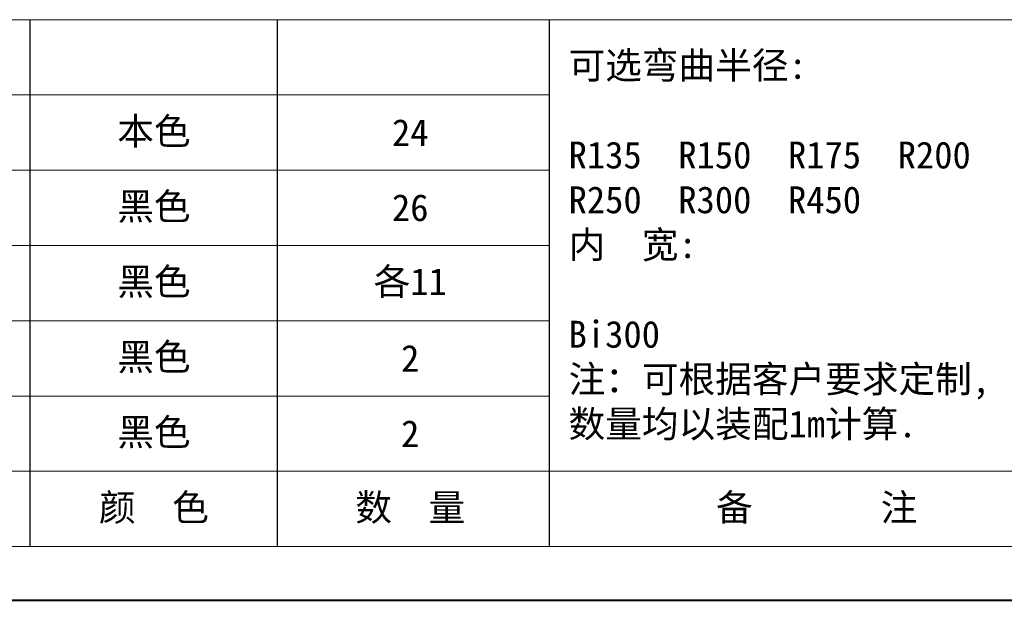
# Model space of a CAD drawing. Header units: millimetres. Extents: x -608 to 1473, y -502 to 956.
# Tile 6 of 52: x 88 to 538, y -502 to -237. Entities that reach past the tile are written whole.
import ezdxf

# ---------------------------------------------------------------- set-up
doc = ezdxf.new("R2010")
doc.units = ezdxf.units.MM
doc.layers.add('标注线', color=7, linetype='Continuous', lineweight=15)
doc.styles.add('样式 6', font='仿宋_GB2312.ttf')

msp = doc.modelspace()

# ---------------------------------------------------------------- linework, layer by layer
at = {"color": 7, "lineweight": 15}
for p, q in [((-485.185, -237.307), (329.801, -237.307)), ((-485.185, -271.677), (329.801, -271.677)), ((-485.185, -306.047), (329.801, -306.047)), ((-485.185, -340.417), (329.801, -340.417)), ((-485.185, -374.787), (329.801, -374.787)), ((-485.185, -409.157), (329.801, -409.157)), ((-485.185, -443.527), (545.915, -443.527))]:
    msp.add_line(p, q, dxfattribs=at)
at = {"color": 7}
for p, q in [((92.661, -477.897), (92.661, -237.307)), ((205.621, -477.897), (205.621, -237.307)), ((329.801, -477.897), (329.801, -237.307))]:
    msp.add_line(p, q, dxfattribs=at)
at = {"color": 7, "lineweight": 13}
for p, q in [((329.801, -237.307), (1429.716, -237.307)), ((-485.185, -477.897), (545.915, -477.897))]:
    msp.add_line(p, q, dxfattribs=at)
at = {"color": 7, "lineweight": 40}
msp.add_line((-607.936, -502.447), (1454.266, -502.447), dxfattribs=at)

# ---------------------------------------------------------------- texts
at = {"layer": '标注线', "color": 7, "lineweight": 18, "char_height": 8.83801, "style": '样式 6'}
for s, insert, width, attachment_point in [('{\\H1.389x;可选弯曲半径:\\P\\PR135  R150  R175  R200\\PR250  R300  R450\\P内  宽:\\P\\PBi300\\P注：可根据客户要求定制,\\P数量均以装配1m计算.}', (338.582, -340.742), 265.54838, 4), ('{\\H1.389x;本色}', (149.184, -288.862), 58.92005, 5), ('{\\H1.389x;24}', (266.267, -288.862), 58.92005, 5), ('{\\H1.389x;黑色}', (149.184, -323.232), 58.92005, 5), ('{\\H1.389x;26}', (266.267, -323.232), 58.92005, 5), ('{\\H1.389x;黑色}', (149.184, -357.602), 58.92005, 5), ('{\\H1.389x;各11}', (266.267, -357.602), 58.92005, 5), ('{\\H1.389x;黑色}', (149.184, -391.972), 58.92005, 5), ('{\\H1.389x;2}', (266.267, -391.972), 58.92005, 5), ('{\\H1.389x;黑色}', (149.184, -426.342), 58.92005, 5), ('{\\H1.389x;2}', (266.267, -426.342), 58.92005, 5), ('{\\H1.389x;颜  色}', (149.184, -460.712), 58.92005, 5), ('{\\H1.389x;数  量}', (266.267, -460.712), 58.92005, 5), ('{\\H1.389x;备       注}', (451.919, -460.712), 129.13134, 5), ('{\\H1.389x;备       注}', (451.919, -460.712), 129.13134, 5)]:
    msp.add_mtext(s, dxfattribs=dict(at, insert=insert, width=width, attachment_point=attachment_point))

doc.saveas('drawing.dxf')
